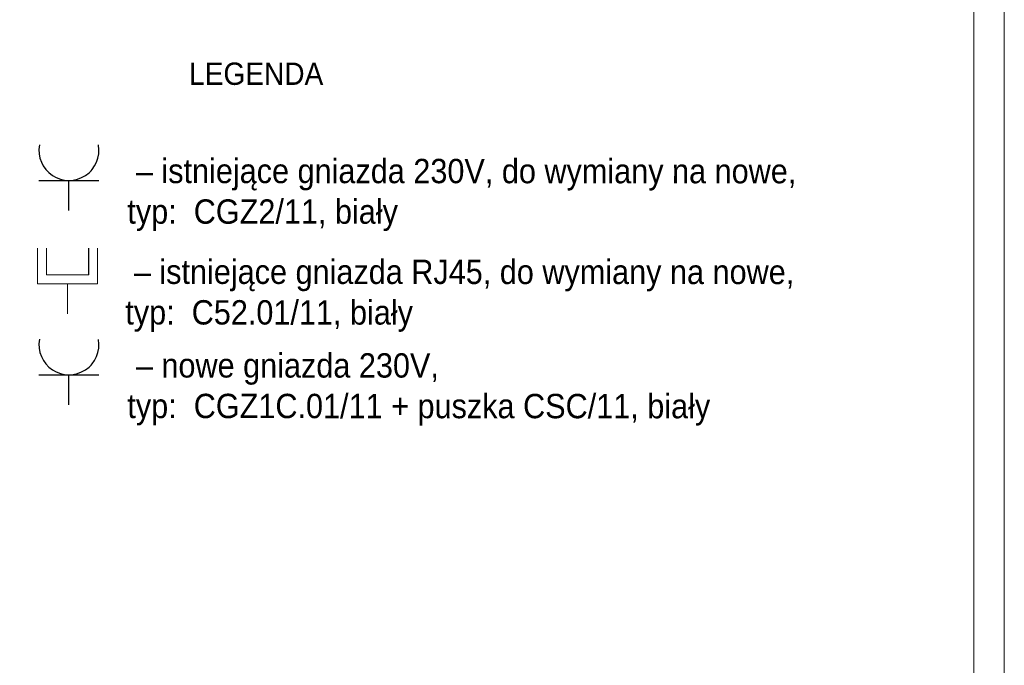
# Model space of a CAD drawing. Header units: centimetres. Extents: x 690840 to 714026, y 27673 to 40762.
# Tile 24 of 162: x 695087 to 695653, y 38520 to 38891. Entities that reach past the tile are written whole.
import ezdxf

# ---------------------------------------------------------------- set-up
doc = ezdxf.new("R2010")
doc.units = ezdxf.units.CM
doc.layers.add('ELB_gniazda TT', color=7, linetype='Continuous', lineweight=20, true_color=0xb700f9)
doc.layers.add('ELB_gniazda zwykłe', color=7, linetype='Continuous', lineweight=30, true_color=0xff0505)
doc.layers.add('Obrys powierzchni', color=50, linetype='Continuous', lineweight=9, plot=False)
doc.layers.add('Opis', color=102, linetype='Continuous', lineweight=9)
doc.layers.add('S3_rozdzielnice', color=1, linetype='Continuous', lineweight=5)
doc.styles.add('ARIELCE', font='arial.ttf', dxfattribs={"width": 0.9})

# ---------------------------------------------------------------- blocks, each defined once
blk = doc.blocks.new('rj45')
at = {"layer": 'ELB_gniazda TT'}
for p, q in [((698721.84, 39903.67), (698721.84, 39883.67)), ((698721.84, 39903.67), (698733.65, 39903.67)), ((698724.84, 39900.67), (698724.84, 39886.67)), ((698724.84, 39900.67), (698733.65, 39900.67)), ((698711.84, 39893.67), (698721.84, 39893.67)), ((698721.84, 39883.67), (698733.65, 39883.67)), ((698724.84, 39886.67), (698733.65, 39886.67))]:
    blk.add_line(p, q, dxfattribs=at)
blk = doc.blocks.new('230')
at = {"layer": 'ELB_gniazda zwykłe'}
for p, q in [((698721.84, 39882.34), (698721.84, 39862.34)), ((698711.84, 39872.34), (698721.84, 39872.34))]:
    blk.add_line(p, q, dxfattribs=at)
blk.add_arc((698731.85, 39872.33), 10.01, 79.5705, 280.3483, dxfattribs=at)

msp = doc.modelspace()

# ---------------------------------------------------------------- linework, layer by layer
at = {"layer": 'ELB_gniazda zwykłe', "color": 5}
msp.add_line((695114.99, 38669.66), (695114.99, 38686.89), dxfattribs=at)
at = {"layer": 'Obrys powierzchni', "ltscale": 1.6}
for points in [[(693552.62, 39262.32), (695652.62, 39262.32), (695652.62, 37777.32), (693552.62, 37777.32)], [(693570.12, 39244.82), (695635.12, 39244.82), (695635.12, 37794.82), (693570.12, 37794.82)]]:
    msp.add_lwpolyline(points, close=True, dxfattribs=at)

# ---------------------------------------------------------------- texts
at = {"layer": 'Opis', "color": 7, "insert": (695184.07, 38866.43), "char_height": 14, "width": 724.063, "attachment_point": 1, "rotation": 359.981, "style": 'ARIELCE'}
msp.add_mtext('\\pxsm1,ql;{\\fArial|b0|i0|c238|p34;\\H0.916668x;LEGENDA}', dxfattribs=at)

# ---------------------------------------------------------------- next in the draw order: texts
at = {"layer": 'Opis', "color": 7, "insert": (695134.57, 38811.11), "char_height": 14, "width": 408.1161, "attachment_point": 1, "rotation": 359.981, "style": 'ARIELCE', "bg_fill": 2}
msp.add_mtext('\\pxi-3,l4,ql,t4;{\\fArial|b0|i0|c238|p34; – istniejące gniazda 230V, do wymiany na nowe, ^Jtyp:  CGZ2/11, biały }', dxfattribs=at)

# ---------------------------------------------------------------- next in the draw order: block references
at = {"layer": 'S3_rozdzielnice', "lineweight": -3, "ltscale": 1.6, "xscale": 1.72364532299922, "yscale": 1.72364532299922, "zscale": 1.72364532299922, "rotation": 90}
msp.add_blockref('230', (763840.76, -1165549.95), dxfattribs=at)

# ---------------------------------------------------------------- next in the draw order: texts
at = {"layer": 'Opis', "color": 7, "insert": (695133.4, 38753.15), "char_height": 14, "width": 408.1161, "attachment_point": 1, "rotation": 359.981, "style": 'ARIELCE', "bg_fill": 2}
msp.add_mtext('\\pxi-3,l4,ql,t4;{\\fArial|b0|i0|c238|p34; – istniejące gniazda RJ45, do wymiany na nowe, ^Jtyp:  C52.01/11, biały }', dxfattribs=at)

# ---------------------------------------------------------------- next in the draw order: block references
at = {"layer": 'S3_rozdzielnice', "lineweight": -3, "ltscale": 1.6, "xscale": 1.72364532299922, "yscale": 1.72364532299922, "zscale": 1.72364532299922, "rotation": 90}
msp.add_blockref('rj45', (763876.63, -1165609.39), dxfattribs=at)

# ---------------------------------------------------------------- next in the draw order: texts
at = {"layer": 'Opis', "color": 7, "insert": (695134.57, 38699.32), "char_height": 14, "width": 408.1161, "attachment_point": 1, "rotation": 359.981, "style": 'ARIELCE', "bg_fill": 2}
msp.add_mtext('\\pxi-3,l4,ql,t4;{\\fArial|b0|i0|c238|p34; – nowe gniazda 230V,  ^Jtyp:  CGZ1C.01/11 + puszka CSC/11, biały }', dxfattribs=at)

# ---------------------------------------------------------------- next in the draw order: linework, layer by layer
at = {"layer": 'ELB_gniazda zwykłe', "color": 5}
msp.add_line((695097.76, 38686.89), (695132.23, 38686.89), dxfattribs=at)
msp.add_arc((695115.01, 38704.15), 17.25, 169.5705, 10.3483, dxfattribs=at)

doc.saveas('drawing.dxf')
